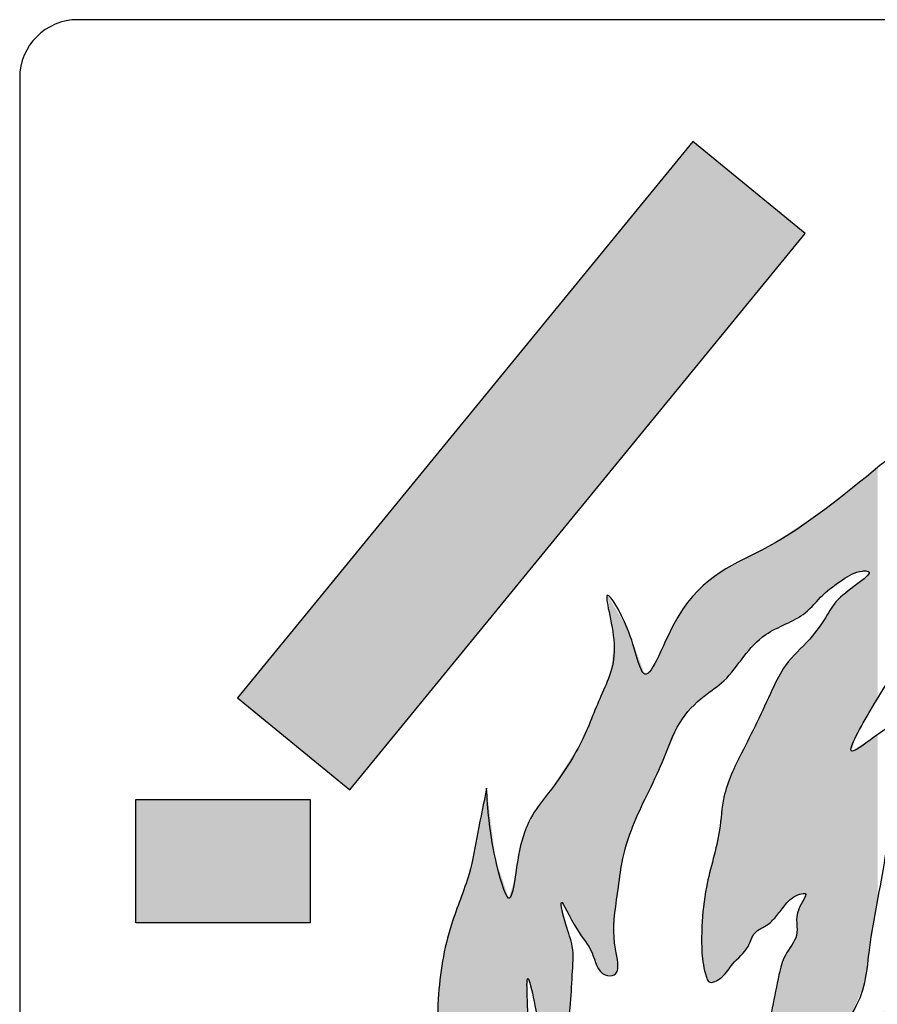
# Model space of a CAD drawing. Header units: millimetres. Extents: x 2709036 to 2756280, y 168165 to 192362.
# Tile 173 of 192: x 2744275 to 2744384, y 174715 to 174840. Entities that reach past the tile are written whole.
import ezdxf

# ---------------------------------------------------------------- set-up
doc = ezdxf.new("R2010")
doc.units = ezdxf.units.MM
doc.header["$MEASUREMENT"] = 0
doc.layers.add('D+H Urządzenia', color=30, linetype='Continuous')

msp = doc.modelspace()

# ---------------------------------------------------------------- linework, layer by layer
at = {"layer": 'D+H Urządzenia'}
for p, q in [((2744432.33, 174840.02), (2744282.44, 174840.02)), ((2744275.04, 174832.62), (2744275.04, 174682.73)), ((2744360.8, 174824.49), (2744302.8, 174753.6)), ((2744375.12, 174812.77), (2744360.8, 174824.49)), ((2744317.12, 174741.88), (2744375.12, 174812.77)), ((2744302.8, 174753.6), (2744317.12, 174741.88)), ((2744289.85, 174724.92), (2744289.85, 174740.65)), ((2744289.85, 174740.65), (2744312.05, 174740.65)), ((2744312.05, 174740.65), (2744312.05, 174724.92)), ((2744312.05, 174724.92), (2744289.85, 174724.92))]:
    msp.add_line(p, q, dxfattribs=at)
msp.add_arc((2744282.44, 174832.62), 7.4, 90, 180, dxfattribs=at)
at = {"layer": 'D+H Urządzenia', "end_tangent": (0, 1)}
msp.add_spline([(2744334.53, 174742.06), (2744335.65, 174733.1), (2744337.33, 174728.07), (2744339.01, 174735.34), (2744342.65, 174741.78), (2744346.57, 174747.93), (2744349.09, 174753.81), (2744350.77, 174760.52), (2744349.93, 174766.68), (2744352.45, 174762.48), (2744354.69, 174756.6), (2744358.89, 174763.88), (2744370.37, 174772.83), (2744384.65, 174783.18), (2744394.17, 174791.58), (2744398.93, 174798.85), (2744399.78, 174803.61), (2744398.37, 174810.6), (2744395.29, 174816.48), (2744395.29, 174816.76), (2744400.34, 174814.52), (2744406.5, 174809.48), (2744408.74, 174806.12), (2744411.26, 174801.93), (2744411.82, 174795.77), (2744407.62, 174785.42), (2744402.3, 174777.87), (2744395.29, 174767.8), (2744389.41, 174760.8), (2744383.53, 174752.13), (2744381.01, 174746.81), (2744386.33, 174750.17), (2744392.49, 174750.45), (2744394.73, 174749.61), (2744391.37, 174748.21), (2744388.85, 174743.74), (2744386.33, 174737.86), (2744385.21, 174732.54), (2744383.25, 174721.07), (2744381.01, 174713.24), (2744379.61, 174710.44), (2744382.97, 174711.28), (2744384.37, 174712.68), (2744387.73, 174714.36), (2744388.29, 174714.36), (2744387.17, 174711), (2744384.65, 174706.53), (2744381.01, 174699.25), (2744376.81, 174694.78), (2744368.13, 174692.54), (2744359.17, 174691.42), (2744344.33, 174692.54), (2744335.65, 174696.45), (2744329.77, 174704.01), (2744328.37, 174715.2), (2744330.05, 174724.71), (2744332.29, 174731.15), (2744333.41, 174736.46), (2744334.53, 174742.06)], degree=3, dxfattribs=at)
at = {"layer": 'D+H Urządzenia', "start_tangent": (0.973832, -0.227232, -0.004036)}
msp.add_spline([(2744358.05, 174694.5), (2744353.01, 174694.5), (2744349.09, 174696.45), (2744345.45, 174700.09), (2744340.13, 174705.41), (2744339.85, 174710.44), (2744339.85, 174717.72), (2744340.69, 174714.36), (2744341.81, 174710.72), (2744345.17, 174707.92), (2744345.73, 174707.09), (2744346.29, 174708.76), (2744345.17, 174711.56), (2744345.17, 174714.08), (2744345.45, 174718.28), (2744345.45, 174721.91), (2744344.61, 174724.71), (2744344.05, 174727.51), (2744346.01, 174724.15), (2744347.97, 174721.07), (2744349.65, 174718.28), (2744350.77, 174718.28), (2744351.05, 174721.07), (2744350.77, 174723.03), (2744351.33, 174729.47), (2744351.89, 174733.1), (2744354.97, 174741.22), (2744356.93, 174745.41), (2744359.17, 174750.45), (2744362.25, 174753.81), (2744364.77, 174755.77), (2744367.29, 174758.84), (2744370.09, 174761.64), (2744375.13, 174764.44), (2744377.37, 174766.68), (2744379.89, 174768.64), (2744382.41, 174769.75), (2744382.97, 174769.75), (2744379.61, 174766.4), (2744377.93, 174764.16), (2744375.69, 174761.08), (2744372.61, 174757.72), (2744370.93, 174754.65), (2744368.97, 174750.45), (2744367.01, 174746.53), (2744364.77, 174740.94), (2744364.21, 174736.74), (2744362.53, 174729.47), (2744361.97, 174724.43), (2744361.97, 174721.07), (2744362.53, 174718), (2744362.81, 174717.44), (2744364.49, 174718), (2744365.89, 174719.68), (2744367.85, 174721.91), (2744368.69, 174723.59), (2744370.37, 174724.71), (2744371.49, 174725.83), (2744372.61, 174727.23), (2744373.45, 174728.07), (2744375.13, 174728.63), (2744374.29, 174726.67), (2744374.01, 174723.31), (2744372.61, 174720.79), (2744371.77, 174718.28), (2744370.93, 174714.08), (2744369.53, 174710.16), (2744367.57, 174707.92), (2744366.17, 174705.69), (2744364.49, 174704.29), (2744363.09, 174703.45), (2744361.69, 174703.17), (2744364.49, 174702.61), (2744366.45, 174702.61), (2744368.97, 174702.89), (2744372.61, 174703.45), (2744374.57, 174704.57), (2744375.69, 174705.13), (2744375.69, 174704.57), (2744373.17, 174702.33), (2744372.89, 174700.93), (2744370.37, 174698.97), (2744367.29, 174697.57), (2744362.81, 174695.33), (2744359.45, 174694.5)], degree=3, dxfattribs=at)
at = {"layer": 'D+H Urządzenia', "lineweight": 0, "extrusion": (0, 0, -1)}
for points in [[(-2744360.8, 174795.27), (-2744317.12, 174771.1), (-2744360.8, 174824.49)], [(-2744360.8, 174795.27), (-2744360.8, 174824.49), (-2744375.12, 174812.77)], [(-2744289.85, 174724.92), (-2744289.85, 174740.65), (-2744302.8, 174724.92)], [(-2744302.8, 174724.92), (-2744289.85, 174740.65), (-2744302.8, 174740.65)], [(-2744302.8, 174724.92), (-2744302.8, 174740.65), (-2744312.05, 174724.92)], [(-2744312.05, 174724.92), (-2744302.8, 174740.65), (-2744312.05, 174740.65)]]:
    msp.add_solid(points, dxfattribs=at)
at = {"layer": 'D+H Urządzenia', "lineweight": 0}
for points in [[(2744317.12, 174741.88), (2744317.12, 174771.1), (2744360.8, 174795.27)], [(2744317.12, 174741.88), (2744312.05, 174764.91), (2744317.12, 174771.1)], [(2744312.05, 174746.03), (2744302.8, 174753.6), (2744312.05, 174764.91)], [(2744312.05, 174746.03), (2744312.05, 174764.91), (2744317.12, 174741.88)]]:
    msp.add_solid(points, dxfattribs=at)
at = {"layer": 'D+H Urządzenia', "color": 1, "lineweight": 0}
for points in [[(2744384.37, 174753.37), (2744383.53, 174782.29), (2744384.37, 174782.96)], [(2744382.73, 174769.75), (2744382.41, 174781.4), (2744382.73, 174781.65)], [(2744382.97, 174769.75), (2744382.73, 174781.65), (2744382.97, 174781.85)], [(2744382.73, 174769.75), (2744382.73, 174781.65), (2744382.97, 174769.75)], [(2744383.2, 174769.65), (2744382.97, 174781.85), (2744383.2, 174782.03)], [(2744382.97, 174769.75), (2744382.97, 174781.85), (2744382.97, 174781.85)], [(2744382.97, 174769.75), (2744382.97, 174781.85), (2744383.2, 174769.65)], [(2744383.25, 174769.62), (2744383.2, 174782.03), (2744383.25, 174782.07)], [(2744383.2, 174769.65), (2744383.2, 174782.03), (2744383.25, 174769.62)], [(2744383.53, 174752.13), (2744383.25, 174782.07), (2744383.53, 174782.29)], [(2744383.25, 174769.62), (2744383.25, 174782.07), (2744383.25, 174769.62)], [(2744383.25, 174769.62), (2744383.25, 174782.07), (2744383.25, 174782.07)], [(2744381.01, 174769.32), (2744379.89, 174779.4), (2744381.01, 174780.29)], [(2744381.02, 174769.32), (2744381.01, 174780.29), (2744381.02, 174780.29)], [(2744381.07, 174769.35), (2744381.02, 174780.29), (2744381.07, 174780.34)], [(2744381.62, 174769.52), (2744381.07, 174780.34), (2744381.62, 174780.78)], [(2744382.34, 174769.73), (2744381.62, 174780.78), (2744382.34, 174781.34)], [(2744382.41, 174769.75), (2744382.34, 174781.34), (2744382.41, 174781.4)], [(2744382.41, 174769.75), (2744382.41, 174781.4), (2744382.73, 174769.75)], [(2744379.61, 174768.42), (2744379.12, 174778.79), (2744379.61, 174779.18)], [(2744379.89, 174768.64), (2744379.61, 174779.18), (2744379.89, 174779.4)], [(2744379.61, 174768.42), (2744379.61, 174779.18), (2744379.61, 174779.18)], [(2744377.93, 174767.11), (2744377.64, 174777.61), (2744377.93, 174777.85)], [(2744379.12, 174768.03), (2744377.93, 174777.85), (2744379.12, 174778.79)], [(2744376.81, 174766.12), (2744375.69, 174776.33), (2744376.81, 174777.07)], [(2744377.37, 174766.68), (2744376.81, 174777.07), (2744377.37, 174777.44)], [(2744377.64, 174766.88), (2744377.37, 174777.44), (2744377.64, 174777.61)], [(2744374.01, 174763.82), (2744373.45, 174774.86), (2744374.01, 174775.23)], [(2744374.04, 174763.83), (2744374.01, 174775.23), (2744374.04, 174775.24)], [(2744374.29, 174763.97), (2744374.04, 174775.24), (2744374.29, 174775.41)], [(2744374.43, 174764.05), (2744374.29, 174775.41), (2744374.43, 174775.5)], [(2744374.48, 174764.08), (2744374.43, 174775.5), (2744374.48, 174775.54)], [(2744374.57, 174764.13), (2744374.48, 174775.54), (2744374.57, 174775.6)], [(2744375.13, 174764.44), (2744374.57, 174775.6), (2744375.13, 174775.96)], [(2744375.23, 174764.54), (2744375.13, 174775.96), (2744375.23, 174776.03)], [(2744375.69, 174765), (2744375.23, 174776.03), (2744375.69, 174776.33)], [(2744372.61, 174763.04), (2744371.92, 174773.85), (2744372.61, 174774.31)], [(2744372.68, 174763.08), (2744372.61, 174774.31), (2744372.68, 174774.35)], [(2744372.89, 174763.2), (2744372.68, 174774.35), (2744372.89, 174774.49)], [(2744373.17, 174763.35), (2744372.89, 174774.49), (2744373.17, 174774.67)], [(2744373.45, 174763.51), (2744373.17, 174774.67), (2744373.45, 174774.86)], [(2744370.09, 174761.64), (2744369.53, 174772.38), (2744370.09, 174772.68)], [(2744370.37, 174761.8), (2744370.09, 174772.68), (2744370.37, 174772.83)], [(2744370.43, 174761.83), (2744370.37, 174772.83), (2744370.43, 174772.87)], [(2744370.37, 174761.8), (2744370.37, 174772.83), (2744370.37, 174772.83)], [(2744370.93, 174762.11), (2744370.43, 174772.87), (2744370.93, 174773.2)], [(2744371.49, 174762.42), (2744370.93, 174773.2), (2744371.49, 174773.57)], [(2744371.77, 174762.57), (2744371.49, 174773.57), (2744371.77, 174773.75)], [(2744371.92, 174762.65), (2744371.77, 174773.75), (2744371.92, 174773.85)], [(2744367.85, 174759.5), (2744367.57, 174771.32), (2744367.85, 174771.47)], [(2744368.13, 174759.82), (2744367.85, 174771.47), (2744368.13, 174771.62)], [(2744368.59, 174760.36), (2744368.13, 174771.62), (2744368.59, 174771.87)], [(2744368.69, 174760.45), (2744368.59, 174771.87), (2744368.69, 174771.93)], [(2744368.97, 174760.68), (2744368.69, 174771.93), (2744368.97, 174772.08)], [(2744369.53, 174761.16), (2744368.97, 174772.08), (2744369.53, 174772.38)], [(2744365.71, 174756.91), (2744364.77, 174769.81), (2744365.71, 174770.32)], [(2744365.89, 174757.13), (2744365.71, 174770.32), (2744365.89, 174770.42)], [(2744366.17, 174757.48), (2744365.89, 174770.42), (2744366.17, 174770.57)], [(2744366.45, 174757.82), (2744366.17, 174770.57), (2744366.45, 174770.72)], [(2744367.01, 174758.5), (2744366.45, 174770.72), (2744367.01, 174771.02)], [(2744367.29, 174758.84), (2744367.01, 174771.02), (2744367.29, 174771.17)], [(2744367.57, 174759.17), (2744367.29, 174771.17), (2744367.57, 174771.32)], [(2744363.59, 174754.85), (2744363.09, 174768.58), (2744363.59, 174768.99)], [(2744364.21, 174755.33), (2744363.59, 174768.99), (2744364.21, 174769.49)], [(2744364.28, 174755.38), (2744364.21, 174769.49), (2744364.28, 174769.55)], [(2744364.49, 174755.55), (2744364.28, 174769.55), (2744364.49, 174769.66)], [(2744364.77, 174755.77), (2744364.49, 174769.66), (2744364.77, 174769.81)], [(2744382.73, 174750.7), (2744382.41, 174768.6), (2744382.73, 174768.9)], [(2744382.97, 174751.14), (2744382.73, 174768.9), (2744382.97, 174769.14)], [(2744383.2, 174751.53), (2744382.97, 174769.14), (2744383.2, 174769.35)], [(2744382.97, 174751.14), (2744382.97, 174769.14), (2744382.97, 174769.14)], [(2744383.25, 174751.63), (2744383.2, 174769.35), (2744383.25, 174769.61)], [(2744383.25, 174751.64), (2744383.25, 174769.61), (2744383.25, 174769.62)], [(2744361.97, 174753.55), (2744361.69, 174767.45), (2744361.97, 174767.68)], [(2744362.25, 174753.81), (2744361.97, 174767.68), (2744362.25, 174767.9)], [(2744362.53, 174754.02), (2744362.25, 174767.9), (2744362.53, 174768.13)], [(2744362.81, 174754.24), (2744362.53, 174768.13), (2744362.81, 174768.36)], [(2744363.09, 174754.46), (2744362.81, 174768.36), (2744363.09, 174768.58)], [(2744381.62, 174748.75), (2744381.07, 174767.54), (2744381.62, 174767.97)], [(2744382.34, 174750.01), (2744381.62, 174767.97), (2744382.34, 174768.53)], [(2744382.41, 174750.15), (2744382.34, 174768.53), (2744382.41, 174768.6)], [(2744361.44, 174753.06), (2744360.56, 174766.08), (2744361.44, 174767.24)], [(2744361.69, 174753.29), (2744361.44, 174767.24), (2744361.69, 174767.45)], [(2744379.61, 174697.38), (2744379.12, 174765.74), (2744379.61, 174766.4)], [(2744379.89, 174711), (2744379.61, 174766.4), (2744379.89, 174766.62)], [(2744379.61, 174710.44), (2744379.61, 174766.4), (2744379.61, 174766.4)], [(2744381.01, 174713.24), (2744379.89, 174766.62), (2744381.01, 174767.49)], [(2744381.02, 174746.82), (2744381.01, 174767.49), (2744381.02, 174767.5)], [(2744381.07, 174746.99), (2744381.02, 174767.5), (2744381.07, 174767.54)], [(2744350.33, 174763.73), (2744350.33, 174766.01), (2744350.59, 174761.86)], [(2744350.59, 174761.86), (2744350.59, 174765.58), (2744350.77, 174760.52)], [(2744350.77, 174760.52), (2744350.77, 174765.28), (2744350.77, 174760.52)], [(2744360.56, 174752.25), (2744359.45, 174764.62), (2744360.56, 174766.08)], [(2744379.12, 174696.73), (2744377.93, 174764.16), (2744379.12, 174765.74)], [(2744358.89, 174749.82), (2744358.38, 174762.85), (2744358.89, 174763.88)], [(2744358.95, 174749.96), (2744358.89, 174763.88), (2744358.95, 174763.96)], [(2744359.17, 174750.45), (2744358.95, 174763.96), (2744359.17, 174764.25)], [(2744359.23, 174750.52), (2744359.17, 174764.25), (2744359.23, 174764.32)], [(2744359.17, 174750.45), (2744359.17, 174764.25), (2744359.17, 174764.25)], [(2744359.35, 174750.68), (2744359.23, 174764.32), (2744359.35, 174764.48)], [(2744359.45, 174750.81), (2744359.35, 174764.48), (2744359.45, 174764.62)], [(2744377.93, 174695.72), (2744377.64, 174763.75), (2744377.93, 174764.16)], [(2744358.3, 174748.5), (2744358.14, 174762.36), (2744358.3, 174762.69)], [(2744358.38, 174748.68), (2744358.3, 174762.69), (2744358.38, 174762.85)], [(2744376.81, 174694.78), (2744375.69, 174761.08), (2744376.81, 174762.62)], [(2744377.37, 174695.25), (2744376.81, 174762.62), (2744377.37, 174763.39)], [(2744377.64, 174695.47), (2744377.37, 174763.39), (2744377.64, 174763.75)], [(2744357.87, 174747.52), (2744357.07, 174760.2), (2744357.87, 174761.81)], [(2744357.9, 174747.6), (2744357.87, 174761.82), (2744357.9, 174761.88)], [(2744357.87, 174747.53), (2744357.87, 174761.81), (2744357.87, 174761.82)], [(2744357.87, 174747.53), (2744357.87, 174761.82), (2744357.87, 174761.82)], [(2744357.96, 174747.73), (2744357.9, 174761.88), (2744357.96, 174762)], [(2744357.9, 174747.6), (2744357.9, 174761.88), (2744357.9, 174761.88)], [(2744357.97, 174747.74), (2744357.96, 174762), (2744357.97, 174762.01)], [(2744358.05, 174747.93), (2744357.97, 174762.01), (2744358.05, 174762.18)], [(2744358.14, 174748.13), (2744358.05, 174762.18), (2744358.14, 174762.36)], [(2744350.77, 174718.28), (2744350.59, 174758.98), (2744350.77, 174760.52)], [(2744350.77, 174723.03), (2744350.77, 174760.52), (2744350.77, 174760.52)], [(2744357.07, 174745.73), (2744356.93, 174759.91), (2744357.07, 174760.2)], [(2744375.13, 174728.63), (2744374.57, 174759.86), (2744375.13, 174760.47)], [(2744375.23, 174704.9), (2744375.13, 174760.47), (2744375.23, 174760.58)], [(2744375.69, 174705.13), (2744375.23, 174760.58), (2744375.69, 174761.08)], [(2744350.59, 174718.28), (2744350.33, 174756.83), (2744350.59, 174758.98)], [(2744356.46, 174744.41), (2744355.49, 174757.18), (2744356.46, 174758.96)], [(2744356.93, 174745.41), (2744356.46, 174758.96), (2744356.93, 174759.91)], [(2744374.01, 174728.35), (2744373.45, 174758.64), (2744374.01, 174759.25)], [(2744374.04, 174728.36), (2744374.01, 174759.25), (2744374.04, 174759.28)], [(2744374.29, 174728.49), (2744374.04, 174759.28), (2744374.29, 174759.56)], [(2744374.43, 174728.56), (2744374.29, 174759.56), (2744374.43, 174759.7)], [(2744374.48, 174728.56), (2744374.43, 174759.7), (2744374.48, 174759.76)], [(2744374.57, 174728.57), (2744374.48, 174759.76), (2744374.57, 174759.86)], [(2744372.61, 174727.23), (2744371.92, 174756.45), (2744372.61, 174757.72)], [(2744372.68, 174727.3), (2744372.61, 174757.72), (2744372.68, 174757.8)], [(2744372.89, 174727.51), (2744372.68, 174757.8), (2744372.89, 174758.03)], [(2744373.17, 174727.79), (2744372.89, 174758.03), (2744373.17, 174758.33)], [(2744373.45, 174728.07), (2744373.17, 174758.33), (2744373.45, 174758.64)], [(2744350.33, 174718.28), (2744349.93, 174755.85), (2744350.33, 174756.83)], [(2744354.97, 174741.22), (2744354.69, 174756.6), (2744354.97, 174756.81)], [(2744355.49, 174742.32), (2744354.97, 174756.81), (2744355.49, 174757.18)], [(2744371.92, 174726.36), (2744371.77, 174756.19), (2744371.92, 174756.45)], [(2744349.65, 174718.28), (2744349.09, 174753.81), (2744349.65, 174755.17)], [(2744349.93, 174718.28), (2744349.65, 174755.17), (2744349.93, 174755.85)], [(2744371.49, 174725.83), (2744370.93, 174754.65), (2744371.49, 174755.67)], [(2744371.77, 174726.18), (2744371.49, 174755.67), (2744371.77, 174756.19)], [(2744370.93, 174725.27), (2744370.43, 174753.56), (2744370.93, 174754.65)], [(2744348.57, 174719.44), (2744347.97, 174751.2), (2744348.57, 174752.59)], [(2744349, 174718.74), (2744348.57, 174752.59), (2744349, 174753.6)], [(2744348.57, 174719.44), (2744348.57, 174752.59), (2744349, 174718.74)], [(2744349.09, 174718.67), (2744349, 174753.6), (2744349.09, 174753.81)], [(2744349, 174718.74), (2744349, 174753.6), (2744349.09, 174718.67)], [(2744349.09, 174718.67), (2744349.09, 174753.81), (2744349.09, 174718.67)], [(2744349.09, 174718.67), (2744349.09, 174753.81), (2744349.09, 174753.81)], [(2744349.09, 174718.67), (2744349.09, 174753.81), (2744349.65, 174718.28)], [(2744370.09, 174724.52), (2744369.53, 174751.65), (2744370.09, 174752.85)], [(2744370.37, 174724.71), (2744370.09, 174752.85), (2744370.37, 174753.45)], [(2744370.43, 174724.77), (2744370.37, 174753.45), (2744370.43, 174753.56)], [(2744370.37, 174724.71), (2744370.37, 174753.45), (2744370.37, 174753.45)], [(2744369.53, 174724.15), (2744368.97, 174750.45), (2744369.53, 174751.65)], [(2744347.97, 174721.07), (2744346.57, 174747.93), (2744347.97, 174751.2)], [(2744347.97, 174721.07), (2744347.97, 174751.2), (2744348.57, 174719.44)], [(2744368.97, 174723.78), (2744368.69, 174749.89), (2744368.97, 174750.45)], [(2744368.59, 174723.39), (2744368.13, 174748.77), (2744368.59, 174749.69)], [(2744368.69, 174723.59), (2744368.59, 174749.69), (2744368.69, 174749.89)], [(2744384.37, 174727.63), (2744383.53, 174748.4), (2744384.37, 174748.93)], [(2744346.57, 174723.27), (2744346.29, 174747.49), (2744346.57, 174747.93)], [(2744346.57, 174723.27), (2744346.57, 174747.93), (2744347.97, 174721.07)], [(2744367.57, 174721.59), (2744367.29, 174747.09), (2744367.57, 174747.65)], [(2744367.85, 174721.91), (2744367.57, 174747.65), (2744367.85, 174748.21)], [(2744368.13, 174722.47), (2744367.85, 174748.21), (2744368.13, 174748.77)], [(2744382.34, 174716.4), (2744381.62, 174747.2), (2744382.34, 174747.65)], [(2744382.41, 174716.58), (2744382.34, 174747.65), (2744382.41, 174747.7)], [(2744382.73, 174717.33), (2744382.41, 174747.7), (2744382.73, 174747.89)], [(2744382.97, 174719.09), (2744382.73, 174747.89), (2744382.97, 174748.05)], [(2744383.2, 174720.67), (2744382.97, 174748.05), (2744383.2, 174748.19)], [(2744382.97, 174719.09), (2744382.97, 174748.05), (2744382.97, 174748.05)], [(2744383.25, 174721.07), (2744383.2, 174748.19), (2744383.25, 174748.23)], [(2744383.53, 174722.71), (2744383.25, 174748.23), (2744383.53, 174748.4)], [(2744383.25, 174721.08), (2744383.25, 174748.23), (2744383.25, 174748.23)], [(2744345.73, 174724.63), (2744345.45, 174746.17), (2744345.73, 174746.61)], [(2744345.83, 174724.46), (2744345.73, 174746.61), (2744345.83, 174746.77)], [(2744345.73, 174724.63), (2744345.73, 174746.61), (2744345.83, 174724.46)], [(2744346.01, 174724.15), (2744345.83, 174746.77), (2744346.01, 174747.05)], [(2744345.83, 174724.46), (2744345.83, 174746.77), (2744346.01, 174724.15)], [(2744346.12, 174723.97), (2744346.01, 174747.05), (2744346.12, 174747.23)], [(2744346.01, 174724.15), (2744346.01, 174747.05), (2744346.12, 174723.97)], [(2744346.29, 174723.71), (2744346.12, 174747.23), (2744346.29, 174747.49)], [(2744346.12, 174723.97), (2744346.12, 174747.23), (2744346.29, 174723.71)], [(2744346.29, 174723.71), (2744346.29, 174747.49), (2744346.57, 174723.27)], [(2744367.01, 174720.95), (2744366.45, 174745.35), (2744367.01, 174746.53)], [(2744367.29, 174721.27), (2744367.01, 174746.53), (2744367.29, 174747.09)], [(2744381.02, 174713.24), (2744381.01, 174746.81), (2744381.02, 174746.81)], [(2744381.07, 174713.37), (2744381.02, 174746.81), (2744381.07, 174746.85)], [(2744381.62, 174714.69), (2744381.07, 174746.85), (2744381.62, 174747.2)], [(2744345.17, 174725.59), (2744344.61, 174744.85), (2744345.17, 174745.73)], [(2744345.45, 174725.11), (2744345.17, 174745.73), (2744345.45, 174746.17)], [(2744345.17, 174725.59), (2744345.17, 174745.73), (2744345.45, 174725.11)], [(2744345.45, 174725.11), (2744345.45, 174746.17), (2744345.73, 174724.63)], [(2744366.45, 174720.31), (2744366.17, 174744.77), (2744366.45, 174745.35)], [(2744344.05, 174708.99), (2744343.45, 174743.04), (2744344.05, 174743.98)], [(2744344.33, 174727.03), (2744344.05, 174743.98), (2744344.33, 174744.41)], [(2744344.05, 174727.51), (2744344.05, 174743.98), (2744344.33, 174727.03)], [(2744344.61, 174726.55), (2744344.33, 174744.41), (2744344.61, 174744.85)], [(2744344.33, 174727.03), (2744344.33, 174744.41), (2744344.61, 174726.55)], [(2744344.61, 174726.55), (2744344.61, 174744.85), (2744345.17, 174725.59)], [(2744365.71, 174719.45), (2744364.77, 174740.94), (2744365.71, 174743.79)], [(2744365.89, 174719.68), (2744365.71, 174743.79), (2744365.89, 174744.18)], [(2744366.17, 174719.99), (2744365.89, 174744.18), (2744366.17, 174744.77)], [(2744343.45, 174709.55), (2744342.65, 174741.78), (2744343.45, 174743.04)], [(2744343.45, 174709.55), (2744343.45, 174743.04), (2744344.05, 174708.99)], [(2744334.53, 174697.56), (2744333.41, 174736.46), (2744334.53, 174742.06)], [(2744334.53, 174697.56), (2744334.53, 174742.06), (2744335.65, 174696.45)], [(2744342.33, 174710.36), (2744341.81, 174740.64), (2744342.33, 174741.34)], [(2744342.65, 174710.12), (2744342.33, 174741.34), (2744342.65, 174741.78)], [(2744342.33, 174710.36), (2744342.33, 174741.34), (2744342.65, 174710.12)], [(2744342.65, 174710.12), (2744342.65, 174741.78), (2744343.45, 174709.55)], [(2744341.81, 174710.72), (2744341.09, 174739.66), (2744341.81, 174740.64)], [(2744341.81, 174710.72), (2744341.81, 174740.64), (2744342.33, 174710.36)], [(2744364.77, 174718.33), (2744364.49, 174738.84), (2744364.77, 174740.94)], [(2744340.6, 174714.72), (2744340.13, 174737.92), (2744340.6, 174739)], [(2744340.69, 174714.36), (2744340.6, 174739), (2744340.69, 174739.12)], [(2744340.6, 174714.72), (2744340.6, 174739), (2744340.69, 174714.36)], [(2744341.01, 174712.68), (2744340.69, 174739.12), (2744341.01, 174739.55)], [(2744340.69, 174714.36), (2744340.69, 174739.12), (2744341.01, 174712.68)], [(2744341.09, 174712.27), (2744341.01, 174739.55), (2744341.09, 174739.66)], [(2744341.01, 174712.68), (2744341.01, 174739.55), (2744341.09, 174712.27)], [(2744341.09, 174712.27), (2744341.09, 174739.66), (2744341.81, 174710.72)], [(2744364.49, 174718), (2744364.28, 174737.25), (2744364.49, 174738.84)], [(2744340.13, 174716.6), (2744339.85, 174737.27), (2744340.13, 174737.92)], [(2744340.13, 174716.6), (2744340.13, 174737.92), (2744340.6, 174714.72)], [(2744333.41, 174698.66), (2744332.29, 174731.15), (2744333.41, 174736.46)], [(2744333.41, 174698.66), (2744333.41, 174736.46), (2744334.53, 174697.56)], [(2744339.7, 174694.12), (2744339.01, 174735.34), (2744339.7, 174736.94)], [(2744339.78, 174716.73), (2744339.7, 174736.94), (2744339.78, 174737.12)], [(2744339.85, 174717.72), (2744339.78, 174737.12), (2744339.85, 174737.27)], [(2744339.78, 174716.76), (2744339.78, 174737.12), (2744339.78, 174737.12)], [(2744339.85, 174717.72), (2744339.85, 174737.27), (2744340.13, 174716.6)], [(2744364.21, 174717.82), (2744363.59, 174734.04), (2744364.21, 174736.74)], [(2744364.28, 174717.86), (2744364.21, 174736.74), (2744364.28, 174737.25)], [(2744339.01, 174694.52), (2744338.12, 174730.46), (2744339.01, 174735.34)], [(2744339.01, 174694.52), (2744339.01, 174735.34), (2744339.7, 174694.12)], [(2744363.59, 174717.42), (2744363.09, 174731.89), (2744363.59, 174734.04)], [(2744335.65, 174696.45), (2744335.65, 174733.1), (2744337.33, 174695.49)], [(2744363.09, 174717.43), (2744362.81, 174730.68), (2744363.09, 174731.89)], [(2744363.09, 174717.43), (2744363.09, 174731.89), (2744363.59, 174717.42)], [(2744332.2, 174699.85), (2744330.05, 174724.71), (2744332.2, 174730.89)], [(2744332.29, 174699.76), (2744332.2, 174730.89), (2744332.29, 174731.15)], [(2744332.2, 174699.85), (2744332.2, 174730.89), (2744332.29, 174699.76)], [(2744332.29, 174699.76), (2744332.29, 174731.15), (2744333.41, 174698.66)], [(2744338.12, 174695.03), (2744337.33, 174728.07), (2744338.12, 174730.46)], [(2744338.12, 174695.03), (2744338.12, 174730.46), (2744339.01, 174694.52)], [(2744362.81, 174717.44), (2744362.53, 174729.47), (2744362.81, 174730.68)], [(2744362.81, 174717.44), (2744362.81, 174730.68), (2744363.09, 174717.43)], [(2744362.53, 174718), (2744362.25, 174726.95), (2744362.53, 174729.47)], [(2744362.53, 174718), (2744362.53, 174729.47), (2744362.81, 174717.44)], [(2744337.33, 174695.49), (2744337.33, 174728.07), (2744338.12, 174695.03)], [(2744344.05, 174708.99), (2744344.05, 174727.51), (2744344.33, 174708.72)], [(2744375.13, 174704.85), (2744374.57, 174727.32), (2744375.13, 174728.63)], [(2744362.25, 174719.54), (2744361.97, 174724.43), (2744362.25, 174726.95)], [(2744362.25, 174719.54), (2744362.25, 174726.95), (2744362.53, 174718)], [(2744374.29, 174704.41), (2744374.04, 174724.87), (2744374.29, 174726.67)], [(2744374.43, 174704.48), (2744374.29, 174726.67), (2744374.43, 174726.98)], [(2744374.48, 174704.52), (2744374.43, 174726.98), (2744374.48, 174727.12)], [(2744374.57, 174704.57), (2744374.48, 174727.12), (2744374.57, 174727.32)], [(2744344.33, 174708.72), (2744344.33, 174726.11), (2744344.61, 174708.46)], [(2744330.05, 174703.53), (2744329.77, 174723.56), (2744330.05, 174724.71)], [(2744330.05, 174703.53), (2744330.05, 174724.71), (2744332.2, 174699.85)], [(2744344.61, 174708.46), (2744344.61, 174724.71), (2744345.17, 174707.92)], [(2744361.97, 174721.07), (2744361.97, 174724.43), (2744362.25, 174719.54)], [(2744374.04, 174704.26), (2744374.01, 174723.31), (2744374.04, 174724.87)], [(2744329.77, 174704.01), (2744328.91, 174720.03), (2744329.77, 174723.56)], [(2744329.77, 174704.01), (2744329.77, 174723.56), (2744330.05, 174703.53)], [(2744374.01, 174704.25), (2744373.45, 174722.3), (2744374.01, 174723.31)], [(2744372.89, 174703.61), (2744372.68, 174720.92), (2744372.89, 174721.3)], [(2744373.17, 174703.77), (2744372.89, 174721.3), (2744373.17, 174721.8)], [(2744373.45, 174703.93), (2744373.17, 174721.8), (2744373.45, 174722.3)], [(2744328.91, 174707.59), (2744328.45, 174715.94), (2744328.91, 174720.03)], [(2744328.91, 174707.59), (2744328.91, 174720.03), (2744329.77, 174704.01)], [(2744372.61, 174703.45), (2744371.92, 174718.71), (2744372.61, 174720.79)], [(2744372.68, 174703.49), (2744372.61, 174720.79), (2744372.68, 174720.92)], [(2744371.92, 174703.34), (2744371.77, 174718.28), (2744371.92, 174718.71)], [(2744371.77, 174703.32), (2744371.49, 174716.88), (2744371.77, 174718.28)], [(2744371.49, 174703.28), (2744370.93, 174714.08), (2744371.49, 174716.88)], [(2744328.45, 174709.48), (2744328.37, 174715.2), (2744328.45, 174715.94)], [(2744328.45, 174709.48), (2744328.45, 174715.94), (2744328.91, 174707.59)], [(2744339.7, 174694.12), (2744339.7, 174715.57), (2744339.78, 174694.07)]]:
    msp.add_solid(points, dxfattribs=at)
at = {"layer": 'D+H Urządzenia', "color": 1, "lineweight": 0, "extrusion": (0, 0, -1)}
for points in [[(-2744382.97, 174769.75), (-2744382.97, 174781.85), (-2744382.97, 174769.75)], [(-2744383.25, 174751.64), (-2744383.25, 174782.07), (-2744383.53, 174752.13)], [(-2744383.53, 174752.13), (-2744383.53, 174782.29), (-2744384.37, 174753.37)], [(-2744381.01, 174769.32), (-2744381.01, 174780.29), (-2744381.02, 174769.32)], [(-2744381.02, 174769.32), (-2744381.02, 174780.29), (-2744381.07, 174769.35)], [(-2744381.07, 174769.35), (-2744381.07, 174780.34), (-2744381.62, 174769.52)], [(-2744381.62, 174769.52), (-2744381.62, 174780.78), (-2744382.34, 174769.73)], [(-2744382.34, 174769.73), (-2744382.34, 174781.34), (-2744382.41, 174769.75)], [(-2744379.61, 174768.42), (-2744379.61, 174779.18), (-2744379.61, 174768.42)], [(-2744379.61, 174768.42), (-2744379.61, 174779.18), (-2744379.89, 174768.64)], [(-2744379.89, 174768.64), (-2744379.89, 174779.4), (-2744381.01, 174769.32)], [(-2744377.93, 174767.11), (-2744377.93, 174777.85), (-2744379.12, 174768.03)], [(-2744379.12, 174768.03), (-2744379.12, 174778.79), (-2744379.61, 174768.42)], [(-2744376.81, 174766.12), (-2744376.81, 174777.07), (-2744377.37, 174766.68)], [(-2744377.37, 174766.68), (-2744377.37, 174777.44), (-2744377.64, 174766.88)], [(-2744377.64, 174766.88), (-2744377.64, 174777.61), (-2744377.93, 174767.11)], [(-2744374.01, 174763.82), (-2744374.01, 174775.23), (-2744374.04, 174763.83)], [(-2744374.04, 174763.83), (-2744374.04, 174775.24), (-2744374.29, 174763.97)], [(-2744374.29, 174763.97), (-2744374.29, 174775.41), (-2744374.43, 174764.05)], [(-2744374.43, 174764.05), (-2744374.43, 174775.5), (-2744374.48, 174764.08)], [(-2744374.48, 174764.08), (-2744374.48, 174775.54), (-2744374.57, 174764.13)], [(-2744374.57, 174764.13), (-2744374.57, 174775.6), (-2744375.13, 174764.44)], [(-2744375.13, 174764.44), (-2744375.13, 174775.96), (-2744375.23, 174764.54)], [(-2744375.23, 174764.54), (-2744375.23, 174776.03), (-2744375.69, 174765)], [(-2744375.69, 174765), (-2744375.69, 174776.33), (-2744376.81, 174766.12)], [(-2744372.61, 174763.04), (-2744372.61, 174774.31), (-2744372.68, 174763.08)], [(-2744372.68, 174763.08), (-2744372.68, 174774.35), (-2744372.89, 174763.2)], [(-2744372.89, 174763.2), (-2744372.89, 174774.49), (-2744373.17, 174763.35)], [(-2744373.17, 174763.35), (-2744373.17, 174774.67), (-2744373.45, 174763.51)], [(-2744373.45, 174763.51), (-2744373.45, 174774.86), (-2744374.01, 174763.82)], [(-2744370.09, 174761.64), (-2744370.09, 174772.68), (-2744370.37, 174761.8)], [(-2744370.37, 174761.8), (-2744370.37, 174772.83), (-2744370.37, 174761.8)], [(-2744370.37, 174761.8), (-2744370.37, 174772.83), (-2744370.43, 174761.83)], [(-2744370.43, 174761.83), (-2744370.43, 174772.87), (-2744370.93, 174762.11)], [(-2744370.93, 174762.11), (-2744370.93, 174773.2), (-2744371.49, 174762.42)], [(-2744371.49, 174762.42), (-2744371.49, 174773.57), (-2744371.77, 174762.57)], [(-2744371.77, 174762.57), (-2744371.77, 174773.75), (-2744371.92, 174762.65)], [(-2744371.92, 174762.65), (-2744371.92, 174773.85), (-2744372.61, 174763.04)], [(-2744367.85, 174759.5), (-2744367.85, 174771.47), (-2744368.13, 174759.82)], [(-2744368.13, 174759.82), (-2744368.13, 174771.62), (-2744368.59, 174760.36)], [(-2744368.59, 174760.36), (-2744368.59, 174771.87), (-2744368.69, 174760.45)], [(-2744368.69, 174760.45), (-2744368.69, 174771.93), (-2744368.97, 174760.68)], [(-2744368.97, 174760.68), (-2744368.97, 174772.08), (-2744369.53, 174761.16)], [(-2744369.53, 174761.16), (-2744369.53, 174772.38), (-2744370.09, 174761.64)], [(-2744365.71, 174756.91), (-2744365.71, 174770.32), (-2744365.89, 174757.13)], [(-2744365.89, 174757.13), (-2744365.89, 174770.42), (-2744366.17, 174757.48)], [(-2744366.17, 174757.48), (-2744366.17, 174770.57), (-2744366.45, 174757.82)], [(-2744366.45, 174757.82), (-2744366.45, 174770.72), (-2744367.01, 174758.5)], [(-2744367.01, 174758.5), (-2744367.01, 174771.02), (-2744367.29, 174758.84)], [(-2744367.29, 174758.84), (-2744367.29, 174771.17), (-2744367.57, 174759.17)], [(-2744367.57, 174759.17), (-2744367.57, 174771.32), (-2744367.85, 174759.5)], [(-2744363.59, 174754.85), (-2744363.59, 174768.99), (-2744364.21, 174755.33)], [(-2744364.21, 174755.33), (-2744364.21, 174769.49), (-2744364.28, 174755.38)], [(-2744364.28, 174755.38), (-2744364.28, 174769.55), (-2744364.49, 174755.55)], [(-2744364.49, 174755.55), (-2744364.49, 174769.66), (-2744364.77, 174755.77)], [(-2744364.77, 174755.77), (-2744364.77, 174769.81), (-2744365.71, 174756.91)], [(-2744382.73, 174750.7), (-2744382.73, 174768.9), (-2744382.97, 174751.14)], [(-2744382.97, 174751.14), (-2744382.97, 174769.14), (-2744382.97, 174751.14)], [(-2744382.97, 174751.14), (-2744382.97, 174769.14), (-2744383.2, 174751.53)], [(-2744383.2, 174751.53), (-2744383.2, 174769.35), (-2744383.25, 174751.63)], [(-2744383.25, 174751.63), (-2744383.25, 174769.61), (-2744383.25, 174751.64)], [(-2744361.97, 174753.55), (-2744361.97, 174767.68), (-2744362.25, 174753.81)], [(-2744362.25, 174753.81), (-2744362.25, 174767.9), (-2744362.53, 174754.02)], [(-2744362.53, 174754.02), (-2744362.53, 174768.13), (-2744362.81, 174754.24)], [(-2744362.81, 174754.24), (-2744362.81, 174768.36), (-2744363.09, 174754.46)], [(-2744363.09, 174754.46), (-2744363.09, 174768.58), (-2744363.59, 174754.85)], [(-2744381.62, 174748.75), (-2744381.62, 174767.97), (-2744382.34, 174750.01)], [(-2744382.34, 174750.01), (-2744382.34, 174768.53), (-2744382.41, 174750.15)], [(-2744382.41, 174750.15), (-2744382.41, 174768.6), (-2744382.73, 174750.7)], [(-2744350.33, 174763.73), (-2744349.93, 174766.68), (-2744350.33, 174766.01)], [(-2744361.44, 174753.06), (-2744361.44, 174767.24), (-2744361.69, 174753.29)], [(-2744361.69, 174753.29), (-2744361.69, 174767.45), (-2744361.97, 174753.55)], [(-2744379.61, 174710.44), (-2744379.61, 174766.4), (-2744379.61, 174710.44)], [(-2744379.61, 174710.44), (-2744379.61, 174766.4), (-2744379.89, 174711)], [(-2744379.89, 174711), (-2744379.89, 174766.62), (-2744381.01, 174713.24)], [(-2744381.01, 174746.81), (-2744381.01, 174767.49), (-2744381.02, 174746.82)], [(-2744381.02, 174746.82), (-2744381.02, 174767.5), (-2744381.07, 174746.99)], [(-2744381.07, 174746.99), (-2744381.07, 174767.54), (-2744381.62, 174748.75)], [(-2744350.59, 174761.86), (-2744350.33, 174766.01), (-2744350.59, 174765.58)], [(-2744350.77, 174760.52), (-2744350.59, 174765.58), (-2744350.77, 174765.28)], [(-2744350.77, 174760.52), (-2744350.77, 174765.28), (-2744350.77, 174765.28)], [(-2744350.77, 174723.03), (-2744350.77, 174765.28), (-2744350.88, 174726.19)], [(-2744350.88, 174726.19), (-2744350.77, 174765.28), (-2744350.88, 174765.09)], [(-2744360.56, 174752.25), (-2744360.56, 174766.08), (-2744361.44, 174753.06)], [(-2744379.12, 174696.73), (-2744379.12, 174765.74), (-2744379.61, 174697.38)], [(-2744350.88, 174726.19), (-2744350.88, 174765.09), (-2744351.05, 174727.42)], [(-2744351.05, 174727.42), (-2744350.88, 174765.09), (-2744351.05, 174764.81)], [(-2744351.05, 174727.42), (-2744351.05, 174764.81), (-2744351.16, 174728.2)], [(-2744351.16, 174728.2), (-2744351.05, 174764.81), (-2744351.16, 174764.63)], [(-2744351.16, 174728.2), (-2744351.16, 174764.63), (-2744351.26, 174728.98)], [(-2744351.26, 174728.98), (-2744351.16, 174764.63), (-2744351.26, 174764.46)], [(-2744351.26, 174728.98), (-2744351.26, 174764.46), (-2744351.33, 174729.47)], [(-2744351.33, 174729.47), (-2744351.26, 174764.46), (-2744351.33, 174764.35)], [(-2744351.33, 174729.47), (-2744351.33, 174764.35), (-2744351.73, 174732.06)], [(-2744351.73, 174732.06), (-2744351.33, 174764.35), (-2744351.73, 174763.68)], [(-2744358.89, 174749.82), (-2744358.89, 174763.88), (-2744358.95, 174749.96)], [(-2744358.95, 174749.96), (-2744358.95, 174763.96), (-2744359.17, 174750.45)], [(-2744359.17, 174750.45), (-2744359.17, 174764.25), (-2744359.17, 174750.45)], [(-2744359.17, 174750.45), (-2744359.17, 174764.25), (-2744359.23, 174750.52)], [(-2744359.23, 174750.52), (-2744359.23, 174764.32), (-2744359.35, 174750.68)], [(-2744359.35, 174750.68), (-2744359.35, 174764.48), (-2744359.45, 174750.81)], [(-2744359.45, 174750.81), (-2744359.45, 174764.62), (-2744360.56, 174752.25)], [(-2744377.93, 174695.72), (-2744377.93, 174764.16), (-2744379.12, 174696.73)], [(-2744351.73, 174732.06), (-2744351.73, 174763.68), (-2744351.89, 174733.1)], [(-2744351.89, 174733.1), (-2744351.73, 174763.68), (-2744351.89, 174763.41)], [(-2744351.89, 174733.1), (-2744351.89, 174763.41), (-2744352.45, 174734.9)], [(-2744352.45, 174734.9), (-2744351.89, 174763.41), (-2744352.45, 174762.48)], [(-2744358.3, 174748.5), (-2744358.3, 174762.69), (-2744358.38, 174748.68)], [(-2744358.38, 174748.68), (-2744358.38, 174762.85), (-2744358.89, 174749.82)], [(-2744376.81, 174694.78), (-2744376.81, 174762.62), (-2744377.37, 174695.25)], [(-2744377.37, 174695.25), (-2744377.37, 174763.39), (-2744377.64, 174695.47)], [(-2744377.64, 174695.47), (-2744377.64, 174763.75), (-2744377.93, 174695.72)], [(-2744352.45, 174734.9), (-2744352.45, 174762.48), (-2744353.01, 174736.7)], [(-2744353.01, 174736.7), (-2744352.45, 174762.48), (-2744353.01, 174761.01)], [(-2744357.87, 174747.53), (-2744357.87, 174761.82), (-2744357.87, 174747.53)], [(-2744357.87, 174747.53), (-2744357.87, 174761.82), (-2744357.9, 174747.6)], [(-2744357.87, 174747.52), (-2744357.87, 174761.81), (-2744357.87, 174747.53)], [(-2744357.9, 174747.6), (-2744357.9, 174761.88), (-2744357.9, 174747.6)], [(-2744357.9, 174747.6), (-2744357.9, 174761.88), (-2744357.96, 174747.73)], [(-2744357.96, 174747.73), (-2744357.96, 174762), (-2744357.97, 174747.74)], [(-2744357.97, 174747.74), (-2744357.97, 174762.01), (-2744358.05, 174747.93)], [(-2744358.05, 174747.93), (-2744358.05, 174762.18), (-2744358.14, 174748.13)], [(-2744358.14, 174748.13), (-2744358.14, 174762.36), (-2744358.3, 174748.5)], [(-2744350.77, 174723.03), (-2744350.77, 174760.52), (-2744350.77, 174723.03)], [(-2744353.01, 174736.7), (-2744353.01, 174761.01), (-2744353.18, 174737.23)], [(-2744353.18, 174737.23), (-2744353.01, 174761.01), (-2744353.18, 174760.58)], [(-2744353.18, 174737.23), (-2744353.18, 174760.58), (-2744354.69, 174740.6)], [(-2744354.69, 174740.6), (-2744353.18, 174760.58), (-2744354.69, 174756.6)], [(-2744357.07, 174745.73), (-2744357.07, 174760.2), (-2744357.87, 174747.52)], [(-2744375.13, 174704.85), (-2744375.13, 174760.47), (-2744375.23, 174704.9)], [(-2744375.23, 174704.9), (-2744375.23, 174760.58), (-2744375.69, 174705.13)], [(-2744375.69, 174694.36), (-2744375.69, 174761.08), (-2744376.81, 174694.78)], [(-2744350.59, 174718.28), (-2744350.59, 174758.98), (-2744350.77, 174718.28)], [(-2744356.46, 174744.41), (-2744356.46, 174758.96), (-2744356.93, 174745.41)], [(-2744356.93, 174745.41), (-2744356.93, 174759.91), (-2744357.07, 174745.73)], [(-2744374.01, 174728.35), (-2744374.01, 174759.25), (-2744374.04, 174728.36)], [(-2744374.04, 174728.36), (-2744374.04, 174759.28), (-2744374.29, 174728.49)], [(-2744374.29, 174728.49), (-2744374.29, 174759.56), (-2744374.43, 174728.56)], [(-2744374.43, 174728.56), (-2744374.43, 174759.7), (-2744374.48, 174728.56)], [(-2744374.48, 174728.56), (-2744374.48, 174759.76), (-2744374.57, 174728.57)], [(-2744374.57, 174728.57), (-2744374.57, 174759.86), (-2744375.13, 174728.63)], [(-2744372.61, 174727.23), (-2744372.61, 174757.72), (-2744372.68, 174727.3)], [(-2744372.68, 174727.3), (-2744372.68, 174757.8), (-2744372.89, 174727.51)], [(-2744372.89, 174727.51), (-2744372.89, 174758.03), (-2744373.17, 174727.79)], [(-2744373.17, 174727.79), (-2744373.17, 174758.33), (-2744373.45, 174728.07)], [(-2744373.45, 174728.07), (-2744373.45, 174758.64), (-2744374.01, 174728.35)], [(-2744350.33, 174718.28), (-2744350.33, 174756.83), (-2744350.59, 174718.28)], [(-2744354.69, 174740.6), (-2744354.69, 174756.6), (-2744354.97, 174741.22)], [(-2744354.97, 174741.22), (-2744354.97, 174756.81), (-2744355.49, 174742.32)], [(-2744355.49, 174742.32), (-2744355.49, 174757.18), (-2744356.46, 174744.41)], [(-2744371.92, 174726.36), (-2744371.92, 174756.45), (-2744372.61, 174727.23)], [(-2744349.65, 174718.28), (-2744349.65, 174755.17), (-2744349.93, 174718.28)], [(-2744349.93, 174718.28), (-2744349.93, 174755.85), (-2744350.33, 174718.28)], [(-2744371.49, 174725.83), (-2744371.49, 174755.67), (-2744371.77, 174726.18)], [(-2744371.77, 174726.18), (-2744371.77, 174756.19), (-2744371.92, 174726.36)], [(-2744370.93, 174725.27), (-2744370.93, 174754.65), (-2744371.49, 174725.83)], [(-2744370.09, 174724.52), (-2744370.09, 174752.85), (-2744370.37, 174724.71)], [(-2744370.37, 174724.71), (-2744370.37, 174753.45), (-2744370.37, 174724.71)], [(-2744370.37, 174724.71), (-2744370.37, 174753.45), (-2744370.43, 174724.77)], [(-2744370.43, 174724.77), (-2744370.43, 174753.56), (-2744370.93, 174725.27)], [(-2744369.53, 174724.15), (-2744369.53, 174751.65), (-2744370.09, 174724.52)], [(-2744368.97, 174723.78), (-2744368.97, 174750.45), (-2744369.53, 174724.15)], [(-2744368.59, 174723.39), (-2744368.59, 174749.69), (-2744368.69, 174723.59)], [(-2744368.69, 174723.59), (-2744368.69, 174749.89), (-2744368.97, 174723.78)], [(-2744367.57, 174721.59), (-2744367.57, 174747.65), (-2744367.85, 174721.91)], [(-2744367.85, 174721.91), (-2744367.85, 174748.21), (-2744368.13, 174722.47)], [(-2744368.13, 174722.47), (-2744368.13, 174748.77), (-2744368.59, 174723.39)], [(-2744382.34, 174716.4), (-2744382.34, 174747.65), (-2744382.41, 174716.58)], [(-2744382.41, 174716.58), (-2744382.41, 174747.7), (-2744382.73, 174717.33)], [(-2744382.73, 174717.33), (-2744382.73, 174747.89), (-2744382.97, 174719.09)], [(-2744382.97, 174719.09), (-2744382.97, 174748.05), (-2744382.97, 174719.09)], [(-2744382.97, 174719.09), (-2744382.97, 174748.05), (-2744383.2, 174720.67)], [(-2744383.2, 174720.67), (-2744383.2, 174748.19), (-2744383.25, 174721.07)], [(-2744383.25, 174721.07), (-2744383.25, 174748.23), (-2744383.25, 174721.08)], [(-2744383.25, 174721.08), (-2744383.25, 174748.23), (-2744383.53, 174722.71)], [(-2744383.53, 174722.71), (-2744383.53, 174748.4), (-2744384.37, 174727.63)], [(-2744367.01, 174720.95), (-2744367.01, 174746.53), (-2744367.29, 174721.27)], [(-2744367.29, 174721.27), (-2744367.29, 174747.09), (-2744367.57, 174721.59)], [(-2744381.01, 174713.24), (-2744381.01, 174746.81), (-2744381.02, 174713.24)], [(-2744381.02, 174713.24), (-2744381.02, 174746.81), (-2744381.07, 174713.37)], [(-2744381.07, 174713.37), (-2744381.07, 174746.85), (-2744381.62, 174714.69)], [(-2744381.62, 174714.69), (-2744381.62, 174747.2), (-2744382.34, 174716.4)], [(-2744366.45, 174720.31), (-2744366.45, 174745.35), (-2744367.01, 174720.95)], [(-2744365.71, 174719.45), (-2744365.71, 174743.79), (-2744365.89, 174719.68)], [(-2744365.89, 174719.68), (-2744365.89, 174744.18), (-2744366.17, 174719.99)], [(-2744366.17, 174719.99), (-2744366.17, 174744.77), (-2744366.45, 174720.31)], [(-2744335.65, 174696.45), (-2744334.53, 174742.06), (-2744335.65, 174733.1)], [(-2744364.77, 174718.33), (-2744364.77, 174740.94), (-2744365.71, 174719.45)], [(-2744364.49, 174718), (-2744364.49, 174738.84), (-2744364.77, 174718.33)], [(-2744339.7, 174715.57), (-2744339.7, 174736.94), (-2744339.78, 174716.73)], [(-2744339.78, 174716.73), (-2744339.78, 174737.12), (-2744339.78, 174716.76)], [(-2744339.78, 174716.76), (-2744339.78, 174737.12), (-2744339.85, 174717.72)], [(-2744364.21, 174717.82), (-2744364.21, 174736.74), (-2744364.28, 174717.86)], [(-2744364.28, 174717.86), (-2744364.28, 174737.25), (-2744364.49, 174718)], [(-2744363.59, 174717.42), (-2744363.59, 174734.04), (-2744364.21, 174717.82)], [(-2744337.33, 174695.49), (-2744335.65, 174733.1), (-2744337.33, 174728.07)], [(-2744344.33, 174708.72), (-2744344.05, 174727.51), (-2744344.33, 174726.11)], [(-2744374.29, 174704.41), (-2744374.29, 174726.67), (-2744374.43, 174704.48)], [(-2744374.43, 174704.48), (-2744374.43, 174726.98), (-2744374.48, 174704.52)], [(-2744374.48, 174704.52), (-2744374.48, 174727.12), (-2744374.57, 174704.57)], [(-2744374.57, 174704.57), (-2744374.57, 174727.32), (-2744375.13, 174704.85)], [(-2744344.61, 174708.46), (-2744344.33, 174726.11), (-2744344.61, 174724.71)], [(-2744345.17, 174707.92), (-2744344.61, 174724.71), (-2744345.17, 174722.85)], [(-2744374.04, 174704.26), (-2744374.04, 174724.87), (-2744374.29, 174704.41)], [(-2744345.17, 174714.08), (-2744345.17, 174722.85), (-2744345.45, 174718.28)], [(-2744345.45, 174718.28), (-2744345.17, 174722.85), (-2744345.45, 174721.91)], [(-2744350.77, 174718.28), (-2744350.77, 174723.03), (-2744350.77, 174718.28)], [(-2744350.77, 174718.28), (-2744350.77, 174723.03), (-2744350.77, 174723.03)], [(-2744350.77, 174718.28), (-2744350.77, 174723.03), (-2744350.88, 174718.4)], [(-2744350.88, 174718.4), (-2744350.77, 174723.03), (-2744350.88, 174722.25)], [(-2744374.01, 174704.25), (-2744374.01, 174723.31), (-2744374.04, 174704.26)], [(-2744350.88, 174718.4), (-2744350.88, 174722.25), (-2744351.05, 174718.6)], [(-2744351.05, 174718.6), (-2744350.88, 174722.25), (-2744351.05, 174721.07)], [(-2744372.89, 174703.61), (-2744372.89, 174721.3), (-2744373.17, 174703.77)], [(-2744373.17, 174703.77), (-2744373.17, 174721.8), (-2744373.45, 174703.93)], [(-2744373.45, 174703.93), (-2744373.45, 174722.3), (-2744374.01, 174704.25)], [(-2744351.05, 174718.6), (-2744351.05, 174721.07), (-2744351.16, 174718.72)], [(-2744351.16, 174718.72), (-2744351.05, 174721.07), (-2744351.16, 174720.24)], [(-2744351.16, 174718.72), (-2744351.16, 174720.24), (-2744351.26, 174719.41)], [(-2744372.61, 174703.45), (-2744372.61, 174720.79), (-2744372.68, 174703.49)], [(-2744372.68, 174703.49), (-2744372.68, 174720.92), (-2744372.89, 174703.61)], [(-2744371.92, 174703.34), (-2744371.92, 174718.71), (-2744372.61, 174703.45)], [(-2744371.77, 174703.32), (-2744371.77, 174718.28), (-2744371.92, 174703.34)], [(-2744371.49, 174703.28), (-2744371.49, 174716.88), (-2744371.77, 174703.32)], [(-2744339.78, 174694.07), (-2744339.7, 174715.57), (-2744339.78, 174712.79)]]:
    msp.add_solid(points, dxfattribs=at)

doc.saveas('drawing.dxf')
